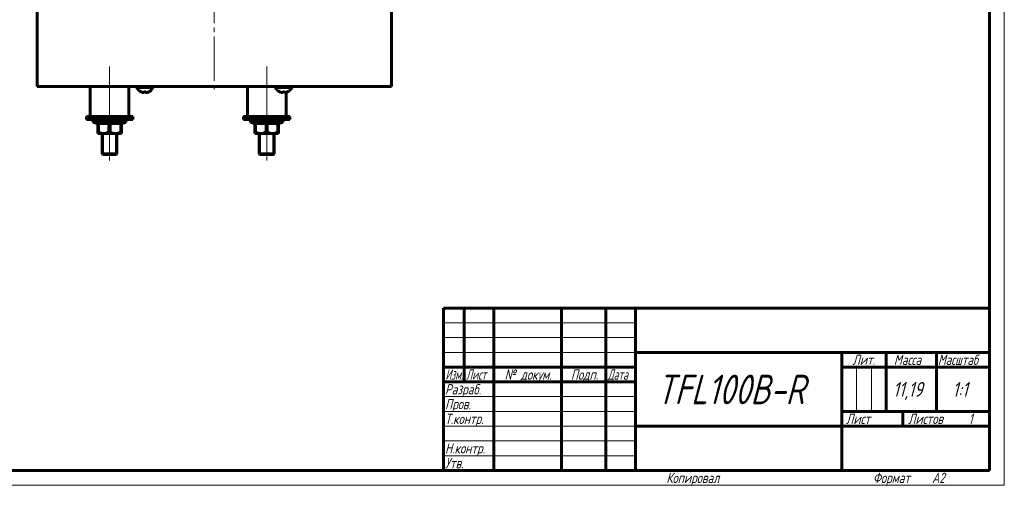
# Model space of a CAD drawing. Header units: millimetres. Extents: x 0 to 594, y 0 to 420.
# Tile 7 of 10: x 260 to 594, y 0 to 158. Entities that reach past the tile are written whole.
import ezdxf

# ---------------------------------------------------------------- set-up
doc = ezdxf.new("R2010")
doc.units = ezdxf.units.MM
for name, pattern in [('K5LT_AXLED', [19.5, 15, -1.5, 1.5, -1.5]), ('K5LT_BASIC', [0]), ('K5LT_THIN', [0])]:
    doc.linetypes.add(name, pattern=pattern)
doc.layers.add('Системный слой', color=7, linetype='Continuous')
doc.styles.add('KTEXTSTYLE', font='GOST_AU.SHX', dxfattribs={"width": 0.96, "height": 5})

# ---------------------------------------------------------------- blocks, each defined once
blk = doc.blocks.new('U21')
at = {"layer": 'Системный слой', "color": 150, "linetype": 'K5LT_BASIC', "lineweight": 60, "true_color": 0x0080ff}
for p, q in [((282.97, 124.9), (290.82, 124.9)), ((290.82, 124.9), (298.67, 124.9))]:
    blk.add_line(p, q, dxfattribs=at)
blk = doc.blocks.new('U22')
at = {"layer": 'Системный слой', "color": 150, "linetype": 'K5LT_BASIC', "lineweight": 60, "true_color": 0x0080ff}
for p, q in [((282.97, 123.9), (290.82, 123.9)), ((290.82, 123.9), (298.67, 123.9))]:
    blk.add_line(p, q, dxfattribs=at)
blk = doc.blocks.new('U23')
at = {"layer": 'Системный слой', "color": 150, "linetype": 'K5LT_BASIC', "lineweight": 60, "true_color": 0x0080ff}
for p, q in [((341.77, 112), (344.07, 112)), ((344.07, 112), (346.37, 112))]:
    blk.add_line(p, q, dxfattribs=at)
blk = doc.blocks.new('U24')
at = {"layer": 'Системный слой', "color": 150, "linetype": 'K5LT_BASIC', "lineweight": 60, "true_color": 0x0080ff}
for p, q in [((341.57, 112.2), (344.07, 112.2)), ((344.07, 112.2), (346.57, 112.2))]:
    blk.add_line(p, q, dxfattribs=at)
blk = doc.blocks.new('U29')
at = {"layer": 'Системный слой', "color": 150, "linetype": 'K5LT_BASIC', "lineweight": 60, "true_color": 0x0080ff}
for p, q in [((338.57, 122.9), (344.07, 122.9)), ((344.07, 122.9), (349.57, 122.9))]:
    blk.add_line(p, q, dxfattribs=at)
blk = doc.blocks.new('U30')
at = {"layer": 'Системный слой', "color": 150, "linetype": 'K5LT_BASIC', "lineweight": 60, "true_color": 0x0080ff}
for p, q in [((285.32, 122.9), (286.06, 122.9)), ((286.06, 122.9), (296.32, 122.9))]:
    blk.add_line(p, q, dxfattribs=at)
blk = doc.blocks.new('U31')
at = {"layer": 'Системный слой', "color": 150, "linetype": 'K5LT_BASIC', "lineweight": 60, "true_color": 0x0080ff}
for p, q in [((290.82, 112), (288.52, 112)), ((293.12, 112), (290.82, 112))]:
    blk.add_line(p, q, dxfattribs=at)
blk = doc.blocks.new('U32')
at = {"layer": 'Системный слой', "color": 150, "linetype": 'K5LT_BASIC', "lineweight": 60, "true_color": 0x0080ff}
for p, q in [((290.82, 112.2), (288.32, 112.2)), ((293.32, 112.2), (290.82, 112.2))]:
    blk.add_line(p, q, dxfattribs=at)
blk = doc.blocks.new('U69')
at = {"layer": 'Системный слой', "color": 150, "linetype": 'K5LT_BASIC', "lineweight": 60, "true_color": 0x0080ff}
for p, q in [((344.07, 123.9), (336.22, 123.9)), ((351.92, 123.9), (344.07, 123.9))]:
    blk.add_line(p, q, dxfattribs=at)
blk = doc.blocks.new('U70')
at = {"layer": 'Системный слой', "color": 150, "linetype": 'K5LT_BASIC', "lineweight": 60, "true_color": 0x0080ff}
for p, q in [((344.07, 124.9), (336.22, 124.9)), ((351.92, 124.9), (344.07, 124.9))]:
    blk.add_line(p, q, dxfattribs=at)
blk = doc.blocks.new('U72')
at = {"layer": 'Системный слой', "color": 150, "linetype": 'K5LT_BASIC', "lineweight": 60, "true_color": 0x0080ff}
for p, q in [((326.32, 135), (266.32, 135)), ((386.32, 135), (326.32, 135))]:
    blk.add_line(p, q, dxfattribs=at)
blk = doc.blocks.new('U81')
at = {"color": 7, "linetype": 'K5LT_THIN', "lineweight": 18}
for p, q in [((594, 420), (594, 0)), ((404, 55), (469, 55)), ((404, 50), (469, 50)), ((404, 45), (469, 45)), ((543.96, 25), (543.96, 40)), ((548.98, 25), (548.98, 40)), ((404, 30), (469, 30)), ((404, 25), (469, 25)), ((404, 20), (469, 20)), ((404, 15), (469, 15)), ((404, 10), (469, 10)), ((594, 0), (0, 0))]:
    blk.add_line(p, q, dxfattribs=at)
at = {"color": 150, "linetype": 'K5LT_BASIC', "lineweight": 60, "true_color": 0x0080ff}
for p, q in [((589, 415), (589, 5)), ((404, 60), (589, 60)), ((404, 5), (404, 60)), ((411, 35), (411, 60)), ((421, 5), (421, 60)), ((444, 5), (444, 60)), ((459, 5), (459, 60)), ((469, 5), (469, 60)), ((469, 45), (589, 45)), ((539, 5), (539, 45)), ((554, 25), (554, 45)), ((571, 25), (571, 45)), ((404, 40), (469, 40)), ((539, 40), (554, 40)), ((554, 40), (589, 40)), ((404, 35), (469, 35)), ((539, 25), (589, 25)), ((559.57, 20), (559.57, 25)), ((469, 20), (539, 20)), ((539, 20), (589, 20)), ((589, 5), (20, 5))]:
    blk.add_line(p, q, dxfattribs=at)
at = {"color": 7, "attachment_point": 1, "style": 'KTEXTSTYLE'}
for s, insert, char_height in [('\\H3.5;\\W0.965;\\Q15;\\Q15;Лит.', (542.56, 44.23), 3.5), ('\\H3.5;\\W0.965;\\Q15;\\Q15;Масса', (556.58, 44.23), 3.5), ('\\H3.5;\\W0.965;\\Q15;\\Q15;\\W0.941;Масштаб', (571.52, 44.23), 3.5), ('\\H3.5;\\W0.965;\\Q15;\\Q15;\\W0.797;Изм.', (404.61, 39.23), 3.5), ('\\H3.5;\\W0.965;\\Q15;\\Q15;\\W0.807;Лист', (411.6, 39.23), 3.5), ('\\H3.5;\\W0.965;\\Q15;\\Q15;№ докум.', (424.67, 39.23), 3.5), ('\\H3.5;\\W0.965;\\Q15;\\Q15;Подп.', (447.15, 39.23), 3.5), ('\\H3.5;\\W0.965;\\Q15;\\Q15;\\W0.807;Дата', (459.6, 39.23), 3.5), ('\\H3.5;\\W0.965;\\Q15;\\Q15;\\H10.00;TFL100B-R', (476.12, 37.43), 10), ('\\H3.5;\\W0.965;\\Q15;\\Q15;Разраб.', (404.5, 34.23), 3.5), ('\\H3.5;\\W0.965;\\Q15;\\Q15;\\H5.00;11,19', (556.3, 34.97), 5), ('\\H3.5;\\W0.965;\\Q15;\\Q15;\\H5.00;{\\c16711680;1:1}', (576.44, 34.97), 5), ('\\H3.5;\\W0.965;\\Q15;\\Q15;Пров.', (404.5, 29.23), 3.5), ('\\H3.5;\\W0.965;\\Q15;\\Q15;Т.контр.', (404.5, 24.23), 3.5), ('\\H3.5;\\W0.965;\\Q15;\\Q15;Лист', (540.36, 24.23), 3.5), ('\\H3.5;\\W0.965;\\Q15;\\Q15;Листов', (561.41, 24.23), 3.5), ('\\H3.5;\\W0.965;\\Q15;\\Q15;1', (581.91, 24.23), 3.5), ('\\H3.5;\\W0.965;\\Q15;\\Q15;Н.контр.', (404.5, 14.23), 3.5), ('\\H3.5;\\W0.965;\\Q15;\\Q15;Утв.', (404.5, 9.23), 3.5), ('\\H3.5;\\W0.965;\\Q15;\\Q15;Копировал', (479.5, 4.23), 3.5), ('\\H3.5;\\W0.965;\\Q15;\\Q15;Формат', (549.5, 4.23), 3.5), ('\\H3.5;\\W0.965;\\Q15;\\Q15;A2', (569.5, 4.23), 3.5)]:
    blk.add_mtext(s, dxfattribs=dict(at, insert=insert, char_height=char_height))

msp = doc.modelspace()

# ---------------------------------------------------------------- linework, layer by layer
at = {"layer": 'Системный слой', "color": 30, "linetype": 'K5LT_AXLED', "lineweight": 18, "true_color": 0xff8000}
for p, q in [((326.321, 190.997), (326.321, 132.997)), ((290.821, 141.797), (290.821, 109.997)), ((344.071, 141.797), (344.071, 109.997)), ((290.821, 124.897), (290.821, 136.997)), ((344.071, 124.897), (344.071, 136.997)), ((290.821, 123.897), (290.821, 124.897)), ((290.821, 120.629), (290.821, 123.897)), ((344.071, 124.897), (344.071, 123.897)), ((344.071, 120.629), (344.071, 123.897))]:
    msp.add_line(p, q, dxfattribs=at)
at = {"layer": 'Системный слой', "color": 150, "linetype": 'K5LT_BASIC', "lineweight": 60, "true_color": 0x0080ff}
for p, q in [((266.321, 185.997), (266.321, 134.997)), ((386.321, 185.997), (386.321, 134.997)), ((284.271, 124.897), (284.271, 134.997)), ((297.371, 124.897), (297.371, 134.997)), ((300.071, 134.735), (300.071, 134.997)), ((300.071, 134.735), (305.571, 134.735)), ((305.571, 134.735), (305.571, 134.997)), ((337.521, 124.897), (337.521, 134.997)), ((347.071, 134.735), (347.071, 134.997)), ((347.071, 134.735), (352.571, 134.735)), ((352.571, 134.735), (352.571, 134.997)), ((301.541, 133.187), (301.55, 133.203)), ((302.471, 133.058), (302.493, 133.203)), ((303.15, 133.203), (303.172, 133.058)), ((304.093, 133.203), (304.102, 133.187)), ((348.541, 133.187), (348.55, 133.203)), ((349.471, 133.058), (349.493, 133.203)), ((350.15, 133.203), (350.172, 133.058)), ((350.621, 124.897), (350.621, 133.033)), ((351.093, 133.203), (351.102, 133.187)), ((282.971, 123.897), (282.971, 124.897)), ((285.321, 122.897), (285.321, 123.897)), ((296.321, 122.897), (296.321, 123.897)), ((298.671, 123.897), (298.671, 124.897)), ((336.221, 124.897), (336.221, 123.897)), ((338.571, 122.897), (338.571, 123.897)), ((349.571, 122.897), (349.571, 123.897)), ((351.921, 124.897), (351.921, 123.897)), ((286.821, 122.495), (285.321, 122.897)), ((286.821, 122.629), (286.821, 119.597)), ((286.821, 122.629), (286.924, 122.629)), ((286.924, 122.629), (287.036, 122.629)), ((287.036, 122.629), (287.036, 119.597)), ((290.607, 122.629), (290.607, 119.597)), ((290.607, 122.629), (291.036, 122.629)), ((291.036, 122.629), (291.036, 119.597)), ((294.607, 122.629), (294.607, 119.597)), ((294.607, 122.629), (294.821, 122.629)), ((294.821, 122.495), (296.321, 122.897)), ((294.821, 122.629), (294.821, 119.597)), ((340.071, 122.495), (338.571, 122.897)), ((340.071, 122.629), (340.071, 119.597)), ((340.071, 122.629), (340.286, 122.629)), ((340.286, 122.629), (340.286, 119.597)), ((343.857, 122.629), (343.857, 119.597)), ((343.857, 122.629), (344.071, 122.629)), ((344.071, 122.629), (344.286, 122.629)), ((344.286, 122.629), (344.286, 119.597)), ((347.857, 122.629), (347.857, 119.597)), ((347.857, 122.629), (348.071, 122.629)), ((348.071, 122.495), (349.571, 122.897)), ((348.071, 122.629), (348.071, 119.597)), ((287.036, 119.597), (286.821, 119.597)), ((286.821, 119.097), (286.821, 119.597)), ((288.821, 119.097), (286.821, 119.097)), ((288.321, 119.097), (288.321, 112.197)), ((292.821, 119.097), (288.821, 119.097)), ((291.036, 119.597), (290.607, 119.597)), ((294.821, 119.097), (292.821, 119.097)), ((293.321, 119.097), (293.321, 112.197)), ((294.821, 119.597), (294.607, 119.597)), ((294.821, 119.597), (294.821, 119.097)), ((340.286, 119.597), (340.071, 119.597)), ((340.071, 119.097), (340.071, 119.597)), ((342.071, 119.097), (340.071, 119.097)), ((341.571, 112.197), (341.571, 119.097)), ((346.071, 119.097), (342.071, 119.097)), ((344.286, 119.597), (343.857, 119.597)), ((348.071, 119.097), (346.071, 119.097)), ((346.571, 112.197), (346.571, 119.097)), ((348.071, 119.597), (347.857, 119.597)), ((348.071, 119.597), (348.071, 119.097)), ((288.321, 112.197), (288.521, 111.997)), ((293.321, 112.197), (293.121, 111.997)), ((341.571, 112.197), (341.771, 111.997)), ((346.571, 112.197), (346.371, 111.997))]:
    msp.add_line(p, q, dxfattribs=at)
at = {"layer": 'Системный слой', "color": 7, "linetype": 'K5LT_THIN', "lineweight": 18}
for p, q in [((288.754, 119.097), (288.754, 112.197)), ((292.888, 119.097), (292.888, 112.197)), ((342.004, 112.197), (342.004, 119.097)), ((346.138, 112.197), (346.138, 119.097)), ((288.754, 111.997), (288.754, 112.197)), ((292.888, 111.997), (292.888, 112.197)), ((342.004, 111.997), (342.004, 112.197)), ((346.138, 111.997), (346.138, 112.197))]:
    msp.add_line(p, q, dxfattribs=at)
at = {"layer": 'Системный слой', "color": 150, "linetype": 'K5LT_BASIC', "lineweight": 60, "true_color": 0x0080ff}
for centre, start, end in [((302.821, 135.874), 202.49975, 244.51418), ((302.821, 135.874), 295.48579, 337.50025), ((349.821, 135.874), 202.49975, 244.51418), ((349.821, 135.874), 295.48579, 337.50025)]:
    msp.add_arc(centre, 2.977, start, end, dxfattribs=at)
for centre, major_axis, ratio, start_param, end_param in [((302.821, 135.862), (2.976, 0), 0.9885034, 4.2708654, 4.4048588), ((302.821, 135.862), (2.976, 0), 0.9885034, 4.2708654, 4.4048588), ((302.855, 135.842), (-2.029, -2.174), 0.9324251, 0.4536973, 0.6025177), ((302.855, 135.842), (-2.029, -2.174), 0.9324251, 0.4536973, 0.6025177), ((302.942, 135.842), (-0.76, -2.875), 0.2642147, 0.1832119, 0.3320324), ((302.942, 135.842), (-0.76, -2.875), 0.2642147, 0.1832119, 0.3320324), ((302.821, 135.737), (2.965, 0), 0.8603641, 4.6014195, 4.8233585), ((302.821, 135.737), (2.965, 0), 0.8603641, 4.6014195, 4.8233585), ((302.701, 135.842), (0.76, -2.875), 0.2642147, -0.3320324, -0.1832119), ((302.701, 135.842), (0.76, -2.875), 0.2642147, -0.3320324, -0.1832119), ((302.787, 135.842), (2.029, -2.174), 0.9324251, 5.6806676, 5.8294881), ((302.787, 135.842), (2.029, -2.174), 0.9324251, 5.6806676, 5.8294881), ((302.821, 135.862), (2.976, 0), 0.9885034, 5.0199192, 5.1539125), ((302.821, 135.862), (2.976, 0), 0.9885034, 5.0199192, 5.1539125), ((349.821, 135.862), (2.976, 0), 0.9885034, 4.2708654, 4.4048588), ((349.821, 135.862), (2.976, 0), 0.9885034, 4.2708654, 4.4048588), ((349.855, 135.842), (-2.029, -2.174), 0.9324251, 0.4536973, 0.6025177), ((349.855, 135.842), (-2.029, -2.174), 0.9324251, 0.4536973, 0.6025177), ((349.942, 135.842), (-0.76, -2.875), 0.2642147, 0.1832119, 0.3320324), ((349.942, 135.842), (-0.76, -2.875), 0.2642147, 0.1832119, 0.3320324), ((349.821, 135.737), (2.965, 0), 0.8603641, 4.6014195, 4.8233585), ((349.821, 135.737), (2.965, 0), 0.8603641, 4.6014195, 4.8233585), ((349.701, 135.842), (0.76, -2.875), 0.2642147, -0.3320324, -0.1832119), ((349.701, 135.842), (0.76, -2.875), 0.2642147, -0.3320324, -0.1832119), ((349.787, 135.842), (2.029, -2.174), 0.9324251, 5.6806676, 5.8294881), ((349.787, 135.842), (2.029, -2.174), 0.9324251, 5.6806676, 5.8294881), ((349.821, 135.862), (2.976, 0), 0.9885034, 5.0199192, 5.1539125), ((349.821, 135.862), (2.976, 0), 0.9885034, 5.0199192, 5.1539125)]:
    msp.add_ellipse(centre, major_axis=major_axis, ratio=ratio, start_param=start_param, end_param=end_param, dxfattribs=at)
for points, knots in [([(287.036, 122.629), (287.224, 122.603), (287.561, 122.561), (288.045, 122.519), (288.504, 122.497), (288.971, 122.493), (289.494, 122.511), (290.037, 122.555), (290.423, 122.603), (290.607, 122.629)], [0, 0, 0, 0, 1.5892153, 2.8349432, 4.0681617, 5.441166, 6.7482521, 8.4510379, 10, 10, 10, 10]), ([(291.036, 122.629), (291.224, 122.603), (291.561, 122.561), (292.079, 122.516), (292.572, 122.494), (293.083, 122.495), (293.671, 122.521), (294.18, 122.571), (294.522, 122.617), (294.607, 122.629)], [0, 0, 0, 0, 1.5892153, 2.8349432, 4.3518549, 5.7229091, 7.1151668, 9.2851273, 10, 10, 10, 10]), ([(340.286, 122.629), (340.474, 122.603), (340.811, 122.561), (341.295, 122.519), (341.754, 122.497), (342.221, 122.493), (342.744, 122.511), (343.287, 122.555), (343.673, 122.603), (343.857, 122.629)], [0, 0, 0, 0, 1.5892153, 2.8349432, 4.0681617, 5.441166, 6.7482521, 8.4510379, 10, 10, 10, 10]), ([(344.286, 122.629), (344.474, 122.603), (344.811, 122.561), (345.295, 122.519), (345.754, 122.497), (346.221, 122.493), (346.744, 122.511), (347.287, 122.555), (347.673, 122.603), (347.857, 122.629)], [0, 0, 0, 0, 1.5892153, 2.8349432, 4.0681617, 5.441166, 6.7482521, 8.4510379, 10, 10, 10, 10]), ([(287.036, 119.597), (287.16, 119.532), (287.357, 119.436), (287.628, 119.326), (287.891, 119.235), (288.192, 119.156), (288.519, 119.107), (288.726, 119.097), (288.821, 119.097)], [0, 0, 0, 0, 1.9869678, 3.1181404, 4.1853256, 5.9900209, 7.6097008, 9, 9, 9, 9]), ([(288.821, 119.097), (288.933, 119.097), (289.148, 119.109), (289.496, 119.166), (289.784, 119.245), (290.118, 119.363), (290.367, 119.473), (290.559, 119.572), (290.607, 119.597)], [0, 0, 0, 0, 1.6201574, 3.138657, 5.1170194, 5.9393883, 8.2272859, 9, 9, 9, 9]), ([(291.036, 119.597), (291.176, 119.523), (291.441, 119.396), (291.832, 119.25), (292.192, 119.156), (292.519, 119.107), (292.726, 119.097), (292.821, 119.097)], [0, 0, 0, 0, 1.9935475, 3.7202894, 5.324463, 6.7641785, 8, 8, 8, 8]), ([(292.821, 119.097), (292.933, 119.097), (293.148, 119.109), (293.496, 119.166), (293.784, 119.245), (294.13, 119.368), (294.379, 119.479), (294.571, 119.578), (294.607, 119.597)], [0, 0, 0, 0, 1.6201574, 3.138657, 5.1170194, 5.9393883, 8.4217881, 9, 9, 9, 9]), ([(340.286, 119.597), (340.41, 119.532), (340.607, 119.436), (340.878, 119.326), (341.141, 119.235), (341.442, 119.156), (341.769, 119.107), (341.976, 119.097), (342.071, 119.097)], [0, 0, 0, 0, 1.9869678, 3.1181404, 4.1853256, 5.9900209, 7.6097008, 9, 9, 9, 9]), ([(342.071, 119.097), (342.183, 119.097), (342.398, 119.109), (342.746, 119.166), (343.034, 119.245), (343.368, 119.363), (343.617, 119.473), (343.809, 119.572), (343.857, 119.597)], [0, 0, 0, 0, 1.6201574, 3.138657, 5.1170194, 5.9393883, 8.2272859, 9, 9, 9, 9]), ([(344.286, 119.597), (344.41, 119.532), (344.607, 119.436), (344.878, 119.326), (345.141, 119.235), (345.442, 119.156), (345.769, 119.107), (345.976, 119.097), (346.071, 119.097)], [0, 0, 0, 0, 1.9869678, 3.1181404, 4.1853256, 5.9900209, 7.6097008, 9, 9, 9, 9]), ([(346.071, 119.097), (346.183, 119.097), (346.398, 119.109), (346.746, 119.166), (347.034, 119.245), (347.368, 119.363), (347.617, 119.473), (347.809, 119.572), (347.857, 119.597)], [0, 0, 0, 0, 1.6201574, 3.138657, 5.1170194, 5.9393883, 8.2272859, 9, 9, 9, 9])]:
    msp.add_open_spline(points, degree=3, knots=knots, dxfattribs=at)

# ---------------------------------------------------------------- block references
msp.add_blockref('U81', (0, 0))
at = {"layer": 'Системный слой'}
for name in ['U72', 'U21', 'U22', 'U70', 'U69', 'U30', 'U29', 'U32', 'U31', 'U24', 'U23']:
    msp.add_blockref(name, (0, 0), dxfattribs=at)

doc.saveas('drawing.dxf')
